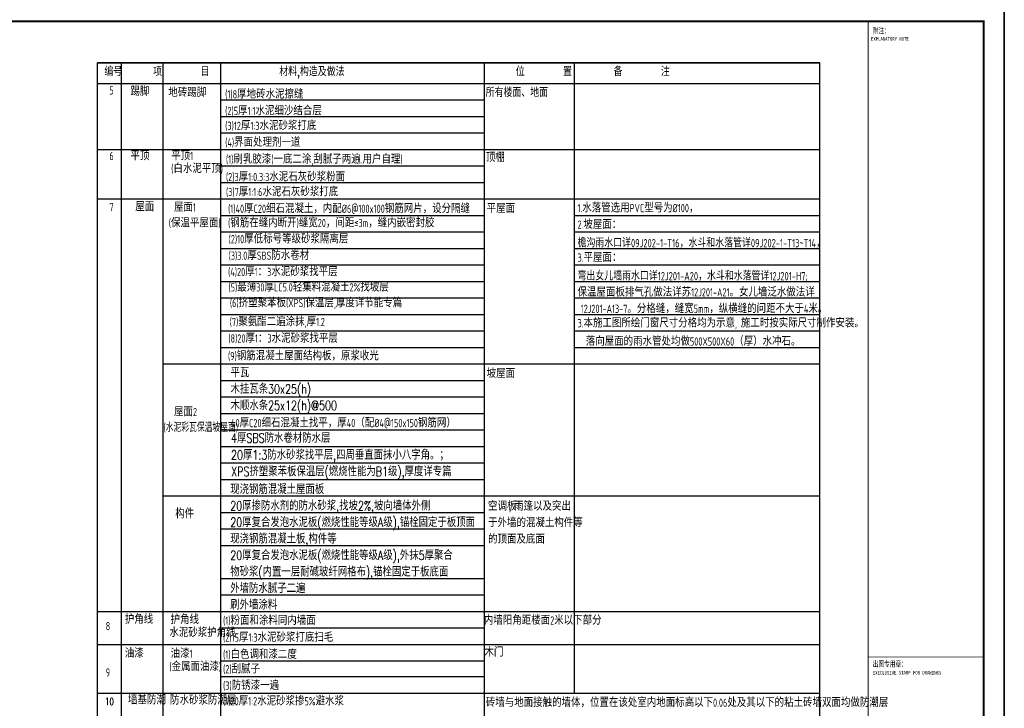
# Model space of a CAD drawing. Header units: inches. Extents: x 224620 to 3435104, y 247406 to 993300.
# Tile 104 of 110: x 287168 to 334909, y 799090 to 832468. Entities that reach past the tile are written whole.
import ezdxf
from ezdxf.enums import TextEntityAlignment as Align

# ---------------------------------------------------------------- set-up
doc = ezdxf.new("R2010")
doc.units = ezdxf.units.IN
doc.header["$MEASUREMENT"] = 0
for name, color, linetype in [('PUB_TEXT', 7, 'Continuous'), ('PUB_TITLE', 4, 'Continuous'), ('TK', 7, 'Continuous'), ('细线', 135, 'Continuous')]:
    doc.layers.add(name, color=color, linetype=linetype)
doc.styles.add('H_HZTXT', font='syszb.shx', dxfattribs={"width": 0.85, "bigfont": 'hztxt.shx'})
doc.styles.add('HZ', font='TXT', dxfattribs={"width": 0.7, "bigfont": 'HZTXT'})
doc.styles.add('STYLE2', font='txt.shx', dxfattribs={"bigfont": 'hztxt.shx'})
doc.styles.add('TKHZ1', font='txt', dxfattribs={"width": 0.8})

# ---------------------------------------------------------------- blocks, each defined once
blk = doc.blocks.new('wrtgtg')
at = {"color": 4}
blk.add_line((7804, -4841), (7804, 52559), dxfattribs=at)
at = {"layer": 'PUB_TITLE'}
for p, q in [((8804, 53559), (8804, -5841)), ((2204, 52559), (7804, 52559)), ((2204, 52559), (7804, 52559)), ((7804, -4841), (7804, 52559))]:
    blk.add_line(p, q, dxfattribs=at)
blk.add_lwpolyline([(-75296, -5841), (8804, -5841), (8804, 53559), (-75296, 53559)], close=True, dxfattribs=at)
at = {"layer": 'PUB_TITLE', "const_width": 100}
blk.add_lwpolyline([(-72796, -4841), (7804, -4841), (7804, 52559), (-72796, 52559)], close=True, dxfattribs=at)
at = {"layer": 'PUB_TITLE'}
for points, const_width in [([(2204, -4841), (2204, 52559)], 50), ([(2204, 21759), (7804, 21759)], 29.7)]:
    blk.add_lwpolyline(points, dxfattribs=dict(at, const_width=const_width))
at = {"layer": 'TK', "style": 'TKHZ1'}
for s, height, width, p in [('附注：', 280, 0.7, (2431, 51973)), ('出图专用章：', 280, 0.7, (2431, 21279)), ('EXECLUSIVE STAMP FOR DRAWINGS', 175, 0.8, (2431, 20904))]:
    blk.add_text(s, height=height, dxfattribs=dict(at, width=width)).set_placement(p)
at = {"layer": 'TK', "style": 'TKHZ1', "width": 0.8}
blk.add_text('EXPLANATORY NOTE', height=175, dxfattribs=at).set_placement((3257, 51710), align=Align.MIDDLE)

msp = doc.modelspace()

# ---------------------------------------------------------------- linework, layer by layer
at = {"layer": '细线', "color": 4}
for p, q in [((325969.3, 830376.2), (290946, 830376.2)), ((290946, 830376.2), (325969.3, 830376.2)), ((290946, 786155.4), (290946, 830376.2)), ((292103.8, 786155.4), (292103.8, 830376.2)), ((294103.8, 830376.2), (294103.8, 786155.4)), ((296905.5, 830376.2), (296905.5, 786155.4)), ((309689.5, 830376.2), (309689.5, 786155.4)), ((314060.1, 830376.2), (314060.1, 799829.9)), ((325969.3, 786155.4), (325969.3, 830376.2)), ((290946, 829382.6), (325969.3, 829382.6)), ((296905.5, 828582.6), (309689.5, 828582.6)), ((296905.5, 827782.6), (309689.5, 827782.6)), ((296905.5, 826982.6), (309689.5, 826982.6)), ((290946, 826182.9), (325969.3, 826182.9)), ((290946, 826182.9), (318048.2, 826182.9)), ((296885.5, 826182.9), (318752.2, 826182.9)), ((296905.5, 825382.9), (309689.5, 825382.9)), ((296905.5, 824582.9), (309689.5, 824582.9)), ((290946, 823782.9), (325969.3, 823782.9)), ((296905.5, 822982.9), (309689.5, 822982.9)), ((314060.1, 822982.9), (325969.3, 822982.9)), ((296905.5, 822182.9), (309689.5, 822182.9)), ((314060.1, 822182.9), (325969.3, 822182.9)), ((296905.5, 821382.9), (309689.5, 821382.9)), ((314060.1, 821382.9), (325969.3, 821382.9)), ((296905.5, 820582.9), (309689.5, 820582.9)), ((314060.1, 820582.9), (325969.3, 820582.9)), ((296905.5, 819782.9), (309689.5, 819782.9)), ((314060.1, 819782.9), (325969.3, 819782.9)), ((296905.5, 818982.9), (309689.5, 818982.9)), ((314060.1, 818982.9), (325969.3, 818982.9)), ((296905.5, 818182.9), (309689.5, 818182.9)), ((314060.1, 818182.9), (325969.3, 818182.9)), ((296905.5, 817382.9), (309689.5, 817382.9)), ((314060.1, 817382.9), (325969.3, 817382.9)), ((314060.1, 817382.9), (325969.3, 817382.9)), ((296905.5, 816582.9), (309689.5, 816582.9)), ((314060.1, 816582.9), (325969.3, 816582.9)), ((294103.8, 815782.9), (314060.1, 815782.9)), ((294103.8, 815782.9), (314060.1, 815782.9)), ((314060.1, 815782.9), (325969.3, 815782.9)), ((296905.5, 814982.9), (309689.5, 814982.9)), ((296905.5, 814182.9), (309689.5, 814182.9)), ((296905.5, 813382.9), (309689.5, 813382.9)), ((296905.5, 812582.9), (309689.5, 812582.9)), ((296905.5, 811782.9), (309689.5, 811782.9)), ((296905.5, 810982.9), (309689.5, 810982.9)), ((296905.5, 810182.9), (309689.5, 810182.9)), ((294103.8, 809382.9), (325969.3, 809382.9)), ((296905.5, 809382.9), (309689.5, 809382.9)), ((296905.5, 808582.9), (309689.5, 808582.9)), ((296905.5, 808582.9), (309689.5, 808582.9)), ((296905.5, 807782.9), (309689.5, 807782.9)), ((296905.5, 806982.9), (309689.5, 806982.9)), ((296905.5, 805382.9), (309689.5, 805382.9)), ((296905.5, 804582.9), (309689.5, 804582.9)), ((290946, 803782.9), (325969.3, 803782.9)), ((296905.5, 802982.9), (309689.5, 802982.9)), ((290946, 802182.9), (325969.3, 802182.9)), ((296905.5, 801382.9), (309689.5, 801382.9)), ((296905.5, 800629.9), (309689.5, 800629.9)), ((296905.5, 800629.9), (309689.5, 800629.9)), ((290946, 799829.9), (325969.3, 799829.9)), ((294103.8, 799829.9), (325969.3, 799829.9)), ((296905.5, 799829.9), (325969.3, 799829.9))]:
    msp.add_line(p, q, dxfattribs=at)

# ---------------------------------------------------------------- block references
msp.add_blockref('wrtgtg', (326104.7, 779824.4))

# ---------------------------------------------------------------- texts
at = {"style": 'HZ', "width": 0.75}
for s, p in [('平瓦', (297391.3, 815142.8, 0)), ('木挂瓦条30x25(h)', (297391.3, 814342.8, 0)), ('木顺水条25x12(h)@500', (297391, 813542.8, 0)), ('4厚SBS防水卷材防水层', (297417.5, 811964.6, -1763.8)), ('20厚1:3防水砂浆找平层,四周垂直面抹小八字角。；', (297417.5, 811146.9, -1763.8)), ('XPS挤塑聚苯板保温层(燃烧性能为B1级),厚度详专篇', (297426.3, 810342.8, 0)), ('现浇钢筋混凝土屋面板', (297377.4, 809480.6, 0)), ('构件', (294712.9, 808297.4, 0)), ('20厚掺防水剂的防水砂浆,找坡2%%%,坡向墙体外侧', (297377.4, 808680.6, 0)), ('20厚复合发泡水泥板(燃烧性能等级A级),锚栓固定于板顶面', (297377.4, 807880.6, 0)), ('现浇钢筋混凝土板,构件等', (297377.4, 807080.6, 0)), ('20厚复合发泡水泥板(燃烧性能等级A级),外抹5厚聚合', (297377.4, 806280.6, 0)), ('物砂浆(内置一层耐碱玻纤网格布),锚栓固定于板底面', (297377.4, 805480.6, 0)), ('外墙防水腻子二遍', (297377.4, 804680.6, 0)), ('刷外墙涂料', (297377.4, 803880.6, 0))]:
    msp.add_text(s, height=450, dxfattribs=at).set_placement(p)
at = {"layer": 'PUB_TEXT', "style": 'STYLE2'}
for s, height, width, p in [('编号', 400, 0.8, (291273.4, 829740.4)), ('项      目', 400, 0.8, (293641.6, 829740.4)), ('材料,构造及做法', 400, 0.8, (299755.3, 829740.4)), ('位      置', 400, 0.8, (311218.8, 829740.4)), ('备      注', 400, 0.8, (315966.5, 829740.4)), ('所有楼面、地面', 400, 0.8, (309762.7, 828728)), ('10', 350, 0.7, (291312.8, 799243.1))]:
    msp.add_text(s, height=height, dxfattribs=dict(at, width=width)).set_placement(p)
at = {"layer": 'PUB_TEXT', "color": 0, "style": 'H_HZTXT'}
for s, width, p in [('5', 0.85, (291516.7, 828840.4)), ('踢脚', 0.85, (292539, 828779.6)), ('地砖踢脚', 0.85, (294375.4, 828728)), ('(1)8厚地砖水泥擦缝', 0.85, (297132.1, 828650.9)), ('(2)5厚1:1水泥细沙结合层', 0.85, (297132.1, 827845.4)), ('(3)12厚1:3水泥砂浆打底', 0.85, (297132.1, 827121.8)), ('(4)界面处理剂一道', 0.85, (297132.1, 826315.9)), ('6', 0.85, (291516.7, 825660.7)), ('平顶', 0.85, (292539, 825660.7)), ('平顶1', 0.85, (294515.3, 825660.7)), ('(1)刷乳胶漆(一底二涂,刮腻子两遍.用户自理)', 0.85, (297169.6, 825496.2)), ('顶棚', 0.85, (309769.8, 825582.2)), ('(白水泥平顶)', 0.85, (294515.3, 825045.8)), ('(2)3厚1:0.3:3水泥石灰砂浆粉面', 0.85, (297169.6, 824642.3)), ('(3)7厚1:1:6水泥石灰砂浆打底', 0.85, (297169.6, 823916.1)), ('7', 0.85, (291516.7, 823184.6)), ('屋面', 0.85, (292771.3, 823192.6)), ('屋面1', 0.85, (294651.7, 823166.6)), ('屋面1', 0.85, (294651.7, 823166.6)), ('(1)40厚C20细石混凝土，内配%%C6@100x100钢筋网片，设分隔缝', 0.85, (297272.8, 823102.9)), ('平屋面 ', 0.85, (309810.1, 823110.6)), ('1.水落管选用PVC型号为%%C100，', 0.85, (314216.7, 823134.6)), ('(保温平屋面)', 0.85, (294397.5, 822408.1)), ('(钢筋在缝内断开)缝宽20，间距≤3m，缝内嵌密封胶', 0.85, (297272.8, 822412.8)), ('2.坡屋面：', 0.85, (314216.7, 822334.6)), ('(2)10厚低标号等级砂浆隔离层    ', 0.85, (297298.2, 821630.2)), ('檐沟雨水口详09J202-1-T16，水斗和水落管详09J202-1-T13~T14，', 0.8, (314216.7, 821436.1)), ('(3)3.0厚SBS防水卷材', 0.85, (297298.2, 820830.2)), ('3.平屋面：', 0.85, (314216.7, 820734.6)), ('(4)20厚1：3水泥砂浆找平层 ', 0.85, (297272.8, 820041.6)), ('弯出女儿墙雨水口详12J201-A20，水斗和水落管详12J201-H7;', 0.8, (314216.7, 819836.1)), ('(5)最薄30厚LC5.0轻集料混凝土2%%%找坡层', 0.85, (297290.8, 819294.5)), ('保温屋面板排气孔做法详苏12J201-A21。女儿墙泛水做法详', 0.85, (314216.7, 819053.4)), (' (6)挤塑聚苯板(XPS)保温层,厚度详节能专篇', 0.85, (297176.5, 818535.7)), ('12J201-A13-7。分格缝，缝宽5mm，纵横缝的问距不大于4米。', 0.85, (314367.9, 818253.4)), (' (7)聚氨酯二遍涂抹,厚1.2', 0.85, (297164.4, 817616)), ('3.本施工图所绘门窗尺寸分格均为示意, 施工时按实际尺寸制作安装。', 0.85, (314216.7, 817556.4)), ('(8)20厚1：3水泥砂浆找平层 ', 0.85, (297285.7, 816816)), ('落向屋面的雨水管处均做500X500X60（厚）水冲石。', 0.85, (314616.3, 816668.7)), ('(9)钢筋混凝土屋面结构板，原浆收光', 0.85, (297266.7, 815965.3)), ('坡屋面', 0.85, (309810.1, 815110.6)), ('屋面2', 0.85, (294651.7, 813252.9)), ('40厚C20细石混凝土找平，厚40（配%%C4@150x150钢筋网）', 0.85, (297415.2, 812715.8)), ('(水泥彩瓦保温坡屋面)', 0.7, (294140.3, 812494.3)), ('空调板', 0.85, (309878.3, 808677.9, 0)), (',', 0.85, (310898.3, 808677.9, 0)), ('雨篷以及突出', 0.85, (311143.1, 808677.9, 0)), ('于外墙的混凝土构件等', 0.85, (309878.3, 807877.9, 0)), ('的顶面及底面', 0.85, (309878.3, 807077.9, 0)), ('护角线', 0.85, (292264, 803193.6)), ('护角线', 0.85, (294487.1, 803181.1)), ('(1)粉面和涂料同内墙面', 0.85, (297029.2, 803139.7)), ('内墙阳角距楼面2米以下部分', 0.85, (309675.1, 803147.1)), ('8', 0.85, (291339, 802873)), ('水泥砂浆护角线', 0.85, (294426.5, 802549.9)), ('(2)15厚1:3水泥砂浆打底扫毛', 0.85, (297029.2, 802319.3)), ('木门', 0.85, (309704.6, 801601.9)), ('油漆', 0.85, (292264, 801546.6)), ('油漆1', 0.85, (294487.1, 801534)), ('(1)白色调和漆二度', 0.85, (297029.2, 801492.6)), ('(金属面油漆)', 0.85, (294426.5, 800902.8)), ('(金属面油漆)', 0.85, (294426.5, 800902.8)), ('(2)刮腻子', 0.85, (297029.2, 800787.9)), ('9', 0.85, (291339, 800626.6)), ('(3)防锈漆一遍', 0.85, (297029.2, 799989.1)), ('墙基防潮', 0.85, (292421.8, 799287.8)), ('防水砂浆防潮层', 0.85, (294458.6, 799275.2)), ('(1)20厚1:2水泥砂浆掺5%避水浆', 0.85, (297029.2, 799233.8)), ('砖墙与地面接触的墙体，位置在该处室内地面标高以下0.06处及其以下的粘土砖墙双面均做防潮层', 0.85, (309770.6, 799161.4))]:
    msp.add_text(s, height=400, dxfattribs=dict(at, width=width)).set_placement(p)

doc.saveas('drawing.dxf')
